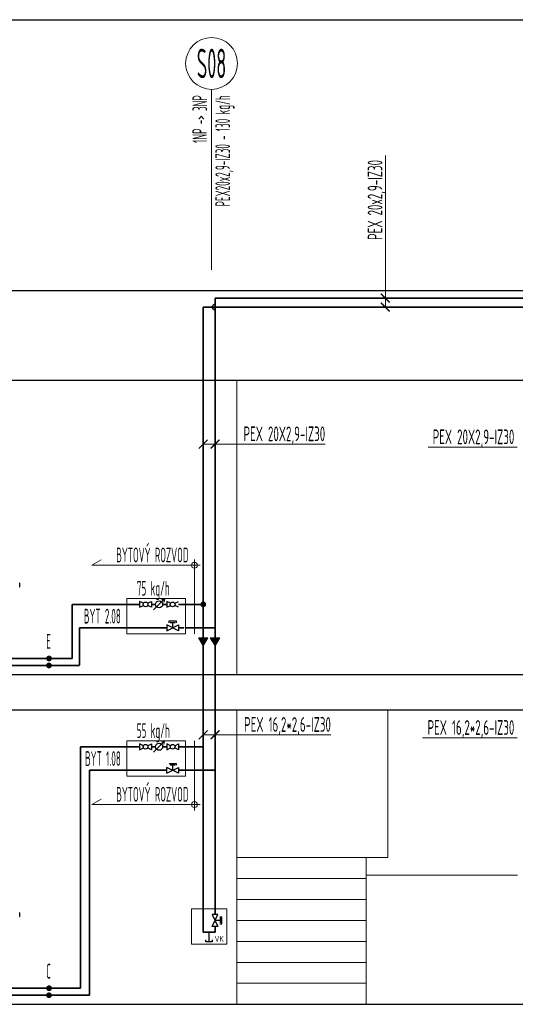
# Model space of a CAD drawing. Header units: millimetres. Extents: x 60394 to 199354, y 20895 to 166073.
# Tile 202 of 256: x 126768 to 130978, y 20895 to 29255. Entities that reach past the tile are written whole.
import ezdxf
from ezdxf.enums import TextEntityAlignment as Align

# ---------------------------------------------------------------- set-up
doc = ezdxf.new("R2010")
doc.units = ezdxf.units.MM
doc.linetypes.add('phl_thick', pattern=[0])
doc.linetypes.add('VERDECKT', pattern=[9.525, 6.35, -3.175])
for name, color, linetype, lineweight in [('JS_VYT_POPIS - OBECNĚ', 7, 'Continuous', 5), ('UT_KOTY - DIMENZE', 7, 'Continuous', 5), ('UT_POTRUBI - PŘÍVOD', 1, 'Continuous', 35), ('UT_SCHÉMA_POPIS', 7, 'VERDECKT', 5), ('UT_SCHÉMA_PŘÍVOD', 10, 'Continuous', 35), ('UT_SCHÉMA_SYMBOLY', 7, 'Continuous', 25), ('UT_SCHÉMA_ZPÁTEČKA', 172, 'VERDECKT', 35), ('UT_ZAŘÍZENÍ - ZDROJ', 3, 'Continuous', 35), ('VZT_50 POPIS - OBECNE', 7, 'Continuous', 5)]:
    doc.layers.add(name, color=color, linetype=linetype, lineweight=lineweight)
doc.styles.add('ISO 2.5', font='isocp.shx', dxfattribs={"width": 0.8, "height": 2.5})
doc.styles.add('ISOCP 2.5', font='isocp.shx', dxfattribs={"width": 0.6, "height": 2.5})
doc.styles.add('VZT_POPIS', font='isocp.shx', dxfattribs={"width": 0.6, "height": 125})

# ---------------------------------------------------------------- blocks, each defined once
blk = doc.blocks.new('_ArchTick')
at = {"color": 0, "linetype": 'ByBlock', "const_width": 0.15}
blk.add_lwpolyline([(-0.5, -0.5), (0.5, 0.5)], dxfattribs=at)

msp = doc.modelspace()

# ---------------------------------------------------------------- hatches: boundary and pattern name
at = {"layer": 'UT_SCHÉMA_PŘÍVOD'}
for points in [[(128302.9, 24291, 1), (128352.2, 24291, 1)], [(126993.3, 23831.9, 1), (127042.7, 23831.9, 1)], [(126993.3, 21031.9, 1), (127042.7, 21031.9, 1)]]:
    msp.add_hatch(color=256, dxfattribs=at).paths.add_polyline_path(points)
at = {"layer": 'UT_SCHÉMA_ZPÁTEČKA', "ltscale": 0.3}
for points in [[(127041.8, 23772.1, -1), (126992.5, 23772.1, -1)], [(127041.8, 20972.1, -1), (126992.5, 20972.1, -1)]]:
    msp.add_hatch(color=256, dxfattribs=at).paths.add_polyline_path(points)
at = {"layer": 'VZT_50 POPIS - OBECNE', "linetype": 'phl_thick'}
h = msp.add_hatch(color=256, dxfattribs=at)
h.dxf.hatch_style = 1
h.paths.add_polyline_path([(128287.5, 24008.3), (128327.5, 23939), (128367.5, 24008.3)])
h = msp.add_hatch(color=256, dxfattribs=at)
h.dxf.hatch_style = 1
h.paths.add_polyline_path([(128387.5, 24008.3), (128427.5, 23939), (128467.5, 24008.3)])

# ---------------------------------------------------------------- linework, layer by layer
for p, q in [((64740.6, 29255.4), (199354.4, 29255.4)), ((64740.6, 26955.4), (199354.4, 26955.4)), ((64740.6, 26195.4), (199354.4, 26195.4)), ((64740.6, 23695.4), (199354.4, 23695.4)), ((64740.6, 23395.4), (199354.4, 23395.4)), ((64740.6, 20895.4), (199354.4, 20895.4))]:
    msp.add_line(p, q)
at = {"color": 0, "linetype": 'Continuous'}
for centre, radius, start, end in [((126767.1, 24471.2), 1.3, 7.90596, 79.43712), ((126767.1, 24440.8), 1.3, 280.56288, 352.09404), ((126657.4, 24456), 112, 352.09404, 7.90596), ((126767.1, 21671.2), 1.3, 7.90596, 79.43712), ((126657.4, 21656), 112, 352.09404, 7.90596), ((126767.1, 21640.8), 1.3, 280.56288, 352.09404)]:
    msp.add_arc(centre, radius, start, end, dxfattribs=at)
at = {"layer": 'JS_VYT_POPIS - OBECNĚ'}
msp.add_line((128398.2, 27132.4), (128398.2, 28663.8), dxfattribs=at)
msp.add_circle((128398.2, 28883.8), 220, dxfattribs=at)
at = {"layer": 'UT_KOTY - DIMENZE'}
for points in [[(129874.4, 27360.6), (129874.4, 28102.1)], [(129874.4, 26815), (129874.4, 27360.6)], [(129874.4, 26891.1), (129874.4, 27360.6)], [(128327.5, 25651.5), (128606.9, 25651.5)], [(128427.5, 25651.5), (128606.9, 25651.5)], [(128606.9, 25651.5), (129363.5, 25651.5)], [(130238.6, 25626), (130995.2, 25626)], [(128327.5, 23183.8), (128606.9, 23183.8)], [(128427.5, 23183.8), (128606.9, 23183.8)], [(128606.9, 23183.8), (129412, 23183.8)], [(130190.1, 23158.2), (130995.2, 23158.2)]]:
    msp.add_lwpolyline(points, dxfattribs=at)
at = {"layer": 'UT_POTRUBI - PŘÍVOD', "ltscale": 0.5}
msp.add_line((128327.5, 26815), (139962.4, 26815), dxfattribs=at)
at = {"layer": 'UT_POTRUBI - PŘÍVOD'}
for p, q in [((127922.5, 24291), (127887.3, 24291)), ((128017.8, 24291), (127982.5, 24291)), ((128017.8, 23082.2), (127982.5, 23082.2)), ((128117.8, 23082.2), (128327.5, 23082.2))]:
    msp.add_line(p, q, dxfattribs=at)
at = {"layer": 'UT_SCHÉMA_PŘÍVOD'}
for p, q in [((128327.5, 26815), (128327.5, 21507.2)), ((127787.3, 24291), (127215, 24291)), ((127215, 24291), (127215, 23832.3)), ((128177.5, 24291), (128117.8, 24291)), ((128177.5, 24291), (128327.5, 24291)), ((127215, 23832.3), (122778.5, 23832.3)), ((127787.3, 23082.2), (127284.8, 23082.2)), ((127284.8, 23082.2), (127284.8, 21032.3)), ((127887.3, 23082.2), (127922.5, 23082.2)), ((128327.5, 21507.2), (128427.5, 21507.2)), ((128427.5, 21507.2), (128427.5, 21557.2)), ((127284.8, 21032.3), (124968.5, 21032.3))]:
    msp.add_line(p, q, dxfattribs=at)
at = {"layer": 'UT_SCHÉMA_PŘÍVOD', "color": 8, "lineweight": 5}
for p, q in [((127887.3, 24291), (127922.5, 24291)), ((128017.8, 24291), (127982.5, 24291))]:
    msp.add_line(p, q, dxfattribs=at)
at = {"layer": 'UT_SCHÉMA_SYMBOLY'}
for p, q in [((127906.3, 24244.7), (127998.8, 24337.2)), ((127906.3, 24244.7), (127998.8, 24337.2)), ((127998.8, 24337.2), (127972, 24330.1)), ((127998.8, 24337.2), (127991.6, 24310.5)), ((127819.4, 24299.9), (127787.3, 24316)), ((127787.3, 24316), (127787.3, 24266)), ((127787.3, 24266), (127819.4, 24282)), ((127855.2, 24299.9), (127887.3, 24316)), ((127887.3, 24266), (127855.2, 24282)), ((127887.3, 24316), (127887.3, 24266)), ((128049.9, 24299.9), (128017.8, 24316)), ((128017.8, 24316), (128017.8, 24266)), ((128017.8, 24266), (128049.9, 24282)), ((128085.7, 24299.9), (128117.8, 24316)), ((128117.8, 24266), (128085.7, 24282)), ((128017.8, 24066), (128117.8, 24116)), ((128117.8, 24066), (128017.8, 24116)), ((128017.8, 24116), (128017.8, 24066)), ((128039.2, 24133.2), (128039.2, 24150.1)), ((128039.2, 24150.1), (128096.3, 24150.1)), ((128046.8, 24137), (128088.8, 24137)), ((128067.8, 24137), (128067.8, 24091)), ((128096.3, 24150.1), (128096.3, 24133.2)), ((128117.8, 24116), (128117.8, 24066)), ((127819.4, 23091.2), (127787.3, 23107.2)), ((127787.3, 23107.2), (127787.3, 23057.2)), ((127855.2, 23091.2), (127887.3, 23107.2)), ((127887.3, 23107.2), (127887.3, 23057.2)), ((128049.9, 23091.2), (128017.8, 23107.2)), ((128017.8, 23107.2), (128017.8, 23057.2)), ((128085.7, 23091.2), (128117.8, 23107.2)), ((128117.8, 23107.2), (128117.8, 23057.2)), ((127787.3, 23057.2), (127819.4, 23073.3)), ((127887.3, 23057.2), (127855.2, 23073.3)), ((128017.8, 23057.2), (128049.9, 23073.3)), ((128117.8, 23057.2), (128085.7, 23073.3)), ((128017.8, 22857.2), (128117.8, 22907.2)), ((128117.8, 22857.2), (128017.8, 22907.2)), ((128017.8, 22857.2), (128017.8, 22907.2)), ((128039.2, 22941.3), (128096.3, 22941.3)), ((128046.8, 22928.2), (128088.8, 22928.2)), ((128067.8, 22928.2), (128067.8, 22882.2)), ((128096.3, 22941.3), (128096.3, 22924.4)), ((128117.8, 22907.2), (128117.8, 22857.2)), ((128402.5, 21557.2), (128452.5, 21657.2)), ((128402.5, 21657.2), (128452.5, 21557.2)), ((128452.5, 21657.2), (128402.5, 21657.2)), ((128473.5, 21607.2), (128427.5, 21607.2)), ((128486.6, 21635.8), (128469.7, 21635.8)), ((128469.7, 21578.7), (128486.6, 21578.7)), ((128473.5, 21586.2), (128473.5, 21628.2)), ((128486.6, 21578.7), (128486.6, 21635.8)), ((128377.5, 21425.4), (128377.5, 21507.2)), ((128452.5, 21557.2), (128402.5, 21557.2)), ((128350.5, 21425.4), (128350.5, 21441.4)), ((128404.5, 21425.4), (128350.5, 21425.4)), ((128404.5, 21441.4), (128404.5, 21425.4))]:
    msp.add_line(p, q, dxfattribs=at)
for centre, radius in [((127837.3, 24291), 20), ((127952.5, 24291), 30), ((128067.8, 24291), 20), ((127837.3, 23082.2), 20), ((127952.5, 23082.2), 30), ((128067.8, 23082.2), 20)]:
    msp.add_circle(centre, radius, dxfattribs=at)
at = {"layer": 'UT_SCHÉMA_ZPÁTEČKA', "ltscale": 0.5}
for p, q in [((128427.5, 26891.1), (139969.7, 26891.1)), ((128427.5, 26891.1), (128427.5, 21657.2)), ((128017.8, 24091), (127275.6, 24091)), ((127275.6, 24091), (127275.6, 23772.3)), ((128177.5, 24091), (128427.5, 24091)), ((127275.6, 23772.3), (122845.6, 23772.3)), ((128017.8, 22882.2), (127361.2, 22882.2)), ((127361.2, 22882.2), (127361.2, 20972.3)), ((128117.8, 22882.2), (128427.5, 22882.2)), ((127361.2, 20972.3), (125035.5, 20972.3))]:
    msp.add_line(p, q, dxfattribs=at)
at = {"layer": 'UT_SCHÉMA_ZPÁTEČKA', "ltscale": 0.3}
msp.add_line((128177.5, 24091), (128117.8, 24091), dxfattribs=at)
at = {"layer": 'UT_SCHÉMA_ZPÁTEČKA', "ltscale": 0.5}
msp.add_arc((128427.5, 26815), 22.8, 90, 270, dxfattribs=at)
at = {"layer": 'UT_ZAŘÍZENÍ - ZDROJ', "linetype": 'Continuous', "lineweight": 5}
for p, q in [((128177.5, 24341), (127677.5, 24341)), ((127677.5, 24341), (127677.5, 24041)), ((128177.5, 24041), (128177.5, 24341)), ((127677.5, 24041), (128177.5, 24041)), ((128177.5, 23132.2), (127677.5, 23132.2)), ((127677.5, 23132.2), (127677.5, 22832.2)), ((128177.5, 22832.2), (128177.5, 23132.2)), ((127677.5, 22832.2), (128177.5, 22832.2)), ((128527.5, 21707.2), (128227.5, 21707.2)), ((128227.5, 21707.2), (128227.5, 21407.2)), ((128527.5, 21407.2), (128527.5, 21707.2)), ((128227.5, 21407.2), (128527.5, 21407.2))]:
    msp.add_line(p, q, dxfattribs=at)
at = {"layer": 'VZT_50 POPIS - OBECNE', "linetype": 'phl_thick'}
for p, q in [((128611.9, 26195.4), (128611.9, 23695.4)), ((127381.3, 24623), (127459.2, 24668)), ((128252.5, 24673), (128252.5, 24041)), ((128302.5, 24623), (127381.3, 24623)), ((128287.5, 24008.3), (128327.5, 23939)), ((128367.5, 24008.3), (128287.5, 24008.3)), ((128327.5, 23939), (128367.5, 24008.3)), ((128387.5, 24008.3), (128427.5, 23939)), ((128467.5, 24008.3), (128387.5, 24008.3)), ((128427.5, 23939), (128467.5, 24008.3)), ((128611.9, 23395.4), (128611.9, 20895.4)), ((129896.3, 23395.4), (129896.3, 22142.2)), ((127906.3, 23036), (127998.8, 23128.5)), ((127906.3, 23036), (127998.8, 23128.5)), ((127998.8, 23128.5), (127972, 23121.3)), ((127998.8, 23128.5), (127991.6, 23101.8)), ((128252.5, 22541.1), (128252.5, 23132.2)), ((127381.3, 22591.1), (127459.2, 22636.1)), ((128302.5, 22591.1), (127381.3, 22591.1)), ((128611.9, 22142.2), (129711.9, 22142.2)), ((129711.9, 22142.2), (129896.3, 22142.2)), ((129711.9, 22142.2), (129711.9, 20895.4)), ((130996.3, 21992.2), (129711.9, 21992.2)), ((128611.9, 21964.1), (129711.9, 21964.1)), ((128611.9, 21786), (129711.9, 21786)), ((128611.9, 21607.9), (129711.9, 21607.9)), ((128611.9, 21429.7), (129711.9, 21429.7)), ((128611.9, 21251.6), (129711.9, 21251.6)), ((128611.9, 21073.5), (129711.9, 21073.5))]:
    msp.add_line(p, q, dxfattribs=at)
for centre in [(128252.5, 24623), (128252.5, 22591.1)]:
    msp.add_circle(centre, 25, dxfattribs=at)

# ---------------------------------------------------------------- block references
at = {"layer": 'UT_KOTY - DIMENZE', "xscale": 75, "yscale": 75, "zscale": 75}
for p, rotation in [((129874.4, 26891.1), 270.0000000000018), ((129874.4, 26815), 270.0000000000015), ((128327.5, 25651.5), 180), ((128427.5, 25651.5), 180), ((128327.5, 23183.8), 180), ((128427.5, 23183.8), 180)]:
    msp.add_blockref('_ArchTick', p, dxfattribs=dict(at, rotation=rotation))

# ---------------------------------------------------------------- texts
at = {"layer": 'JS_VYT_POPIS - OBECNĚ', "style": 'VZT_POPIS', "width": 0.5}
msp.add_text('S08', height=250, dxfattribs=at).set_placement((128398.2, 28883.8), align=Align.MIDDLE_CENTER)
for s, p in [('1NP -> 3NP', (128398.2, 28613.8)), ('PEX20x2,9-IZ30 - 130 kg/h', (128593.1, 28613.8))]:
    msp.add_text(s, height=125, rotation=90, dxfattribs=at).set_placement(p, align=Align.BOTTOM_RIGHT)
for p in [(128202.5, 24610.5), (128202.5, 22578.6)]:
    msp.add_text('BYTOVÝ ROZVOD', height=125, dxfattribs=at).set_placement(p, align=Align.BOTTOM_RIGHT)
for s, p in [('75 kg/h', (127903.4, 24327.7)), ('55 kg/h', (127903.4, 23119))]:
    msp.add_text(s, height=125, dxfattribs=at).set_placement(p, align=Align.BOTTOM_CENTER)
for s, p in [('BYT 2.08', (127627.5, 24191)), ('E', (127033.5, 23976.6)), ('BYT 1.08', (127627.5, 22982.2)), ('C', (127033.5, 21176.6))]:
    msp.add_text(s, height=125, dxfattribs=at).set_placement(p, align=Align.MIDDLE_RIGHT)
at = {"layer": 'UT_KOTY - DIMENZE', "insert": (129724.4, 27385.6), "char_height": 125, "attachment_point": 1, "rotation": 90, "style": 'ISOCP 2.5'}
msp.add_mtext('PEX 20x2,9-IZ30', dxfattribs=at)
at = {"layer": 'UT_KOTY - DIMENZE', "char_height": 125, "attachment_point": 3, "style": 'ISOCP 2.5'}
for s, insert in [('PEX 20X2,9-IZ30', (129363.5, 25801.5)), ('PEX 20X2,9-IZ30', (130970.2, 25776)), ('PEX 16,2*2,6-IZ30', (129412, 23333.8)), ('PEX 16,2*2,6-IZ30', (130970.2, 23308.2))]:
    msp.add_mtext(s, dxfattribs=dict(at, insert=insert))
at = {"layer": 'UT_SCHÉMA_POPIS', "style": 'ISO 2.5', "width": 0.8}
msp.add_text('VK', height=50, dxfattribs=at).set_placement((128463.6, 21410.4), align=Align.BOTTOM_CENTER)

doc.saveas('drawing.dxf')
